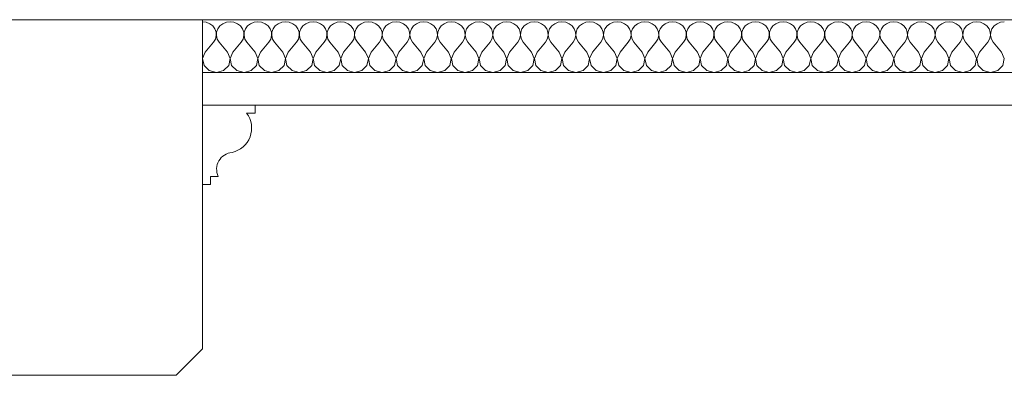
# Model space of a CAD drawing. Header units: millimetres. Extents: x -573548 to 674770, y -246895 to -89040.
# Tile 82 of 199: x 109420 to 110168, y -235947 to -235677. Entities that reach past the tile are written whole.
import ezdxf

# ---------------------------------------------------------------- set-up
doc = ezdxf.new("R2010")
doc.units = ezdxf.units.MM
for name, color, linetype, lineweight in [('belki sufitowe_Nr_pióra__41', 8, 'Continuous', 9), ('Nowe_Drawing & Figure_Nr_pióra__59', 8, 'Continuous', 9), ('Nowe_strop_Nr_pióra__59', 8, 'Continuous', 9), ('strop_Nr_pióra__41', 8, 'Continuous', 9)]:
    doc.layers.add(name, color=color, linetype=linetype, lineweight=lineweight)
doc.layers.add('Nowe_Drawing & Figure', color=7, linetype='Continuous')

# ---------------------------------------------------------------- blocks, each defined once
blk = doc.blocks.new('*X472', base_point=(477978.69, -104863.57))
at = {"layer": 'Nowe_Drawing & Figure', "color": 21, "linetype": 'Continuous', "lineweight": 13, "true_color": 0xffaaaa}
for p, q in [((504329.13, -73220.77), (504326.26, -73220.4)), ((504331.78, -73221.84), (504329.13, -73220.77)), ((504334.01, -73223.53), (504331.78, -73221.84)), ((504335.65, -73225.71), (504334.01, -73223.53)), ((504339.51, -73223.53), (504337.87, -73225.71)), ((504341.74, -73221.84), (504339.51, -73223.53)), ((504344.39, -73220.77), (504341.74, -73221.84)), ((504347.26, -73220.4), (504344.39, -73220.77)), ((504350.13, -73220.77), (504347.26, -73220.4)), ((504352.78, -73221.84), (504350.13, -73220.77)), ((504355.01, -73223.53), (504352.78, -73221.84)), ((504356.65, -73225.71), (504355.01, -73223.53)), ((504360.51, -73223.53), (504358.87, -73225.71)), ((504362.74, -73221.84), (504360.51, -73223.53)), ((504365.39, -73220.77), (504362.74, -73221.84)), ((504368.26, -73220.4), (504365.39, -73220.77)), ((504371.13, -73220.77), (504368.26, -73220.4)), ((504373.78, -73221.84), (504371.13, -73220.77)), ((504376.01, -73223.53), (504373.78, -73221.84)), ((504377.65, -73225.71), (504376.01, -73223.53)), ((504381.51, -73223.53), (504379.87, -73225.71)), ((504383.74, -73221.84), (504381.51, -73223.53)), ((504386.39, -73220.77), (504383.74, -73221.84)), ((504389.26, -73220.4), (504386.39, -73220.77)), ((504392.13, -73220.77), (504389.26, -73220.4)), ((504394.78, -73221.84), (504392.13, -73220.77)), ((504397.01, -73223.53), (504394.78, -73221.84)), ((504398.65, -73225.71), (504397.01, -73223.53)), ((504402.51, -73223.53), (504400.87, -73225.71)), ((504404.74, -73221.84), (504402.51, -73223.53)), ((504407.39, -73220.77), (504404.74, -73221.84)), ((504410.26, -73220.4), (504407.39, -73220.77)), ((504413.13, -73220.77), (504410.26, -73220.4)), ((504415.78, -73221.84), (504413.13, -73220.77)), ((504418.01, -73223.53), (504415.78, -73221.84)), ((504419.65, -73225.71), (504418.01, -73223.53)), ((504423.51, -73223.53), (504421.87, -73225.71)), ((504425.74, -73221.84), (504423.51, -73223.53)), ((504428.39, -73220.77), (504425.74, -73221.84)), ((504431.26, -73220.4), (504428.39, -73220.77)), ((504434.13, -73220.77), (504431.26, -73220.4)), ((504436.78, -73221.84), (504434.13, -73220.77)), ((504439.01, -73223.53), (504436.78, -73221.84)), ((504440.65, -73225.71), (504439.01, -73223.53)), ((504444.51, -73223.53), (504442.87, -73225.71)), ((504446.74, -73221.84), (504444.51, -73223.53)), ((504449.39, -73220.77), (504446.74, -73221.84)), ((504452.26, -73220.4), (504449.39, -73220.77)), ((504455.13, -73220.77), (504452.26, -73220.4)), ((504457.78, -73221.84), (504455.13, -73220.77)), ((504460.01, -73223.53), (504457.78, -73221.84)), ((504461.65, -73225.71), (504460.01, -73223.53)), ((504465.51, -73223.53), (504463.87, -73225.71)), ((504467.74, -73221.84), (504465.51, -73223.53)), ((504470.39, -73220.77), (504467.74, -73221.84)), ((504473.26, -73220.4), (504470.39, -73220.77)), ((504476.13, -73220.77), (504473.26, -73220.4)), ((504478.78, -73221.84), (504476.13, -73220.77)), ((504481.01, -73223.53), (504478.78, -73221.84)), ((504482.65, -73225.71), (504481.01, -73223.53)), ((504486.51, -73223.53), (504484.87, -73225.71)), ((504488.74, -73221.84), (504486.51, -73223.53)), ((504491.39, -73220.77), (504488.74, -73221.84)), ((504494.26, -73220.4), (504491.39, -73220.77)), ((504497.13, -73220.77), (504494.26, -73220.4)), ((504499.78, -73221.84), (504497.13, -73220.77)), ((504502.01, -73223.53), (504499.78, -73221.84)), ((504503.65, -73225.71), (504502.01, -73223.53)), ((504507.51, -73223.53), (504505.87, -73225.71)), ((504509.74, -73221.84), (504507.51, -73223.53)), ((504512.39, -73220.77), (504509.74, -73221.84)), ((504515.26, -73220.4), (504512.39, -73220.77)), ((504518.13, -73220.77), (504515.26, -73220.4)), ((504520.78, -73221.84), (504518.13, -73220.77)), ((504523.01, -73223.53), (504520.78, -73221.84)), ((504524.65, -73225.71), (504523.01, -73223.53)), ((504528.51, -73223.53), (504526.87, -73225.71)), ((504530.74, -73221.84), (504528.51, -73223.53)), ((504533.39, -73220.77), (504530.74, -73221.84)), ((504536.26, -73220.4), (504533.39, -73220.77)), ((504539.13, -73220.77), (504536.26, -73220.4)), ((504541.78, -73221.84), (504539.13, -73220.77)), ((504544.01, -73223.53), (504541.78, -73221.84)), ((504545.65, -73225.71), (504544.01, -73223.53)), ((504549.51, -73223.53), (504547.87, -73225.71)), ((504551.74, -73221.84), (504549.51, -73223.53)), ((504554.39, -73220.77), (504551.74, -73221.84)), ((504557.26, -73220.4), (504554.39, -73220.77)), ((504560.13, -73220.77), (504557.26, -73220.4)), ((504562.78, -73221.84), (504560.13, -73220.77)), ((504565.01, -73223.53), (504562.78, -73221.84)), ((504566.65, -73225.71), (504565.01, -73223.53)), ((504570.51, -73223.53), (504568.87, -73225.71)), ((504572.74, -73221.84), (504570.51, -73223.53)), ((504575.39, -73220.77), (504572.74, -73221.84)), ((504578.26, -73220.4), (504575.39, -73220.77)), ((504581.13, -73220.77), (504578.26, -73220.4)), ((504583.78, -73221.84), (504581.13, -73220.77)), ((504586.01, -73223.53), (504583.78, -73221.84)), ((504587.65, -73225.71), (504586.01, -73223.53)), ((504591.51, -73223.53), (504589.87, -73225.71)), ((504593.74, -73221.84), (504591.51, -73223.53)), ((504596.39, -73220.77), (504593.74, -73221.84)), ((504599.26, -73220.4), (504596.39, -73220.77)), ((504602.13, -73220.77), (504599.26, -73220.4)), ((504604.78, -73221.84), (504602.13, -73220.77)), ((504607.01, -73223.53), (504604.78, -73221.84)), ((504608.65, -73225.71), (504607.01, -73223.53)), ((504612.51, -73223.53), (504610.87, -73225.71)), ((504614.74, -73221.84), (504612.51, -73223.53)), ((504617.39, -73220.77), (504614.74, -73221.84)), ((504620.26, -73220.4), (504617.39, -73220.77)), ((504623.13, -73220.77), (504620.26, -73220.4)), ((504625.78, -73221.84), (504623.13, -73220.77)), ((504628.01, -73223.53), (504625.78, -73221.84)), ((504629.65, -73225.71), (504628.01, -73223.53)), ((504633.51, -73223.53), (504631.87, -73225.71)), ((504635.74, -73221.84), (504633.51, -73223.53)), ((504638.39, -73220.77), (504635.74, -73221.84)), ((504641.26, -73220.4), (504638.39, -73220.77)), ((504644.13, -73220.77), (504641.26, -73220.4)), ((504646.78, -73221.84), (504644.13, -73220.77)), ((504649.01, -73223.53), (504646.78, -73221.84)), ((504650.65, -73225.71), (504649.01, -73223.53)), ((504654.51, -73223.53), (504652.87, -73225.71)), ((504656.74, -73221.84), (504654.51, -73223.53)), ((504659.39, -73220.77), (504656.74, -73221.84)), ((504662.26, -73220.4), (504659.39, -73220.77)), ((504665.13, -73220.77), (504662.26, -73220.4)), ((504667.78, -73221.84), (504665.13, -73220.77)), ((504670.01, -73223.53), (504667.78, -73221.84)), ((504671.65, -73225.71), (504670.01, -73223.53)), ((504675.51, -73223.53), (504673.87, -73225.71)), ((504677.74, -73221.84), (504675.51, -73223.53)), ((504680.39, -73220.77), (504677.74, -73221.84)), ((504683.26, -73220.4), (504680.39, -73220.77)), ((504686.13, -73220.77), (504683.26, -73220.4)), ((504688.78, -73221.84), (504686.13, -73220.77)), ((504691.01, -73223.53), (504688.78, -73221.84)), ((504692.65, -73225.71), (504691.01, -73223.53)), ((504696.51, -73223.53), (504694.87, -73225.71)), ((504698.74, -73221.84), (504696.51, -73223.53)), ((504701.39, -73220.77), (504698.74, -73221.84)), ((504704.26, -73220.4), (504701.39, -73220.77)), ((504707.13, -73220.77), (504704.26, -73220.4)), ((504709.78, -73221.84), (504707.13, -73220.77)), ((504712.01, -73223.53), (504709.78, -73221.84)), ((504713.65, -73225.71), (504712.01, -73223.53)), ((504717.51, -73223.53), (504715.87, -73225.71)), ((504719.74, -73221.84), (504717.51, -73223.53)), ((504722.39, -73220.77), (504719.74, -73221.84)), ((504725.26, -73220.4), (504722.39, -73220.77)), ((504728.13, -73220.77), (504725.26, -73220.4)), ((504730.78, -73221.84), (504728.13, -73220.77)), ((504733.01, -73223.53), (504730.78, -73221.84)), ((504734.65, -73225.71), (504733.01, -73223.53)), ((504738.51, -73223.53), (504736.87, -73225.71)), ((504740.74, -73221.84), (504738.51, -73223.53)), ((504743.39, -73220.77), (504740.74, -73221.84)), ((504746.26, -73220.4), (504743.39, -73220.77)), ((504749.13, -73220.77), (504746.26, -73220.4)), ((504751.78, -73221.84), (504749.13, -73220.77)), ((504754.01, -73223.53), (504751.78, -73221.84)), ((504755.65, -73225.71), (504754.01, -73223.53)), ((504759.51, -73223.53), (504757.87, -73225.71)), ((504761.74, -73221.84), (504759.51, -73223.53)), ((504764.39, -73220.77), (504761.74, -73221.84)), ((504767.26, -73220.4), (504764.39, -73220.77)), ((504770.13, -73220.77), (504767.26, -73220.4)), ((504772.78, -73221.84), (504770.13, -73220.77)), ((504775.01, -73223.53), (504772.78, -73221.84)), ((504776.65, -73225.71), (504775.01, -73223.53)), ((504780.51, -73223.53), (504778.87, -73225.71)), ((504782.74, -73221.84), (504780.51, -73223.53)), ((504785.39, -73220.77), (504782.74, -73221.84)), ((504788.26, -73220.4), (504785.39, -73220.77)), ((504791.13, -73220.77), (504788.26, -73220.4)), ((504793.78, -73221.84), (504791.13, -73220.77)), ((504796.01, -73223.53), (504793.78, -73221.84)), ((504797.65, -73225.71), (504796.01, -73223.53)), ((504801.51, -73223.53), (504799.87, -73225.71)), ((504803.74, -73221.84), (504801.51, -73223.53)), ((504806.39, -73220.77), (504803.74, -73221.84)), ((504809.26, -73220.4), (504806.39, -73220.77)), ((504812.13, -73220.77), (504809.26, -73220.4)), ((504814.78, -73221.84), (504812.13, -73220.77)), ((504817.01, -73223.53), (504814.78, -73221.84)), ((504818.65, -73225.71), (504817.01, -73223.53)), ((504822.51, -73223.53), (504820.87, -73225.71)), ((504824.74, -73221.84), (504822.51, -73223.53)), ((504827.39, -73220.77), (504824.74, -73221.84)), ((504830.26, -73220.4), (504827.39, -73220.77)), ((504833.13, -73220.77), (504830.26, -73220.4)), ((504835.78, -73221.84), (504833.13, -73220.77)), ((504838.01, -73223.53), (504835.78, -73221.84)), ((504839.65, -73225.71), (504838.01, -73223.53)), ((504843.51, -73223.53), (504841.87, -73225.71)), ((504845.74, -73221.84), (504843.51, -73223.53)), ((504848.39, -73220.77), (504845.74, -73221.84)), ((504851.26, -73220.4), (504848.39, -73220.77)), ((504854.13, -73220.77), (504851.26, -73220.4)), ((504856.78, -73221.84), (504854.13, -73220.77)), ((504859.01, -73223.53), (504856.78, -73221.84)), ((504860.65, -73225.71), (504859.01, -73223.53)), ((504864.51, -73223.53), (504862.87, -73225.71)), ((504866.74, -73221.84), (504864.51, -73223.53)), ((504869.39, -73220.77), (504866.74, -73221.84)), ((504872.26, -73220.4), (504869.39, -73220.77)), ((504875.13, -73220.77), (504872.26, -73220.4)), ((504877.78, -73221.84), (504875.13, -73220.77)), ((504880.01, -73223.53), (504877.78, -73221.84)), ((504881.65, -73225.71), (504880.01, -73223.53)), ((504885.51, -73223.53), (504883.87, -73225.71)), ((504887.74, -73221.84), (504885.51, -73223.53)), ((504890.39, -73220.77), (504887.74, -73221.84)), ((504893.26, -73220.4), (504890.39, -73220.77)), ((504896.13, -73220.77), (504893.26, -73220.4)), ((504898.78, -73221.84), (504896.13, -73220.77)), ((504901.01, -73223.53), (504898.78, -73221.84)), ((504902.65, -73225.71), (504901.01, -73223.53)), ((504906.51, -73223.53), (504904.87, -73225.71)), ((504908.74, -73221.84), (504906.51, -73223.53)), ((504911.39, -73220.77), (504908.74, -73221.84)), ((504914.26, -73220.4), (504911.39, -73220.77)), ((504917.13, -73220.77), (504914.26, -73220.4)), ((504919.78, -73221.84), (504917.13, -73220.77)), ((504922.01, -73223.53), (504919.78, -73221.84)), ((504923.65, -73225.71), (504922.01, -73223.53)), ((504927.51, -73223.53), (504925.87, -73225.71)), ((504929.74, -73221.84), (504927.51, -73223.53)), ((504932.39, -73220.77), (504929.74, -73221.84)), ((504935.26, -73220.4), (504932.39, -73220.77)), ((504336.58, -73228.22), (504335.65, -73225.71)), ((504336.06, -73233.45), (504336.72, -73230.87)), ((504336.72, -73230.87), (504336.58, -73228.22)), ((504336.94, -73228.22), (504336.8, -73230.87)), ((504336.8, -73230.87), (504337.46, -73233.45)), ((504337.87, -73225.71), (504336.94, -73228.22)), ((504357.58, -73228.22), (504356.65, -73225.71)), ((504357.06, -73233.45), (504357.72, -73230.87)), ((504357.72, -73230.87), (504357.58, -73228.22)), ((504357.94, -73228.22), (504357.8, -73230.87)), ((504357.8, -73230.87), (504358.46, -73233.45)), ((504358.87, -73225.71), (504357.94, -73228.22)), ((504378.58, -73228.22), (504377.65, -73225.71)), ((504378.06, -73233.45), (504378.72, -73230.87)), ((504378.72, -73230.87), (504378.58, -73228.22)), ((504378.94, -73228.22), (504378.8, -73230.87)), ((504378.8, -73230.87), (504379.46, -73233.45)), ((504379.87, -73225.71), (504378.94, -73228.22)), ((504399.58, -73228.22), (504398.65, -73225.71)), ((504399.06, -73233.45), (504399.72, -73230.87)), ((504399.72, -73230.87), (504399.58, -73228.22)), ((504399.94, -73228.22), (504399.8, -73230.87)), ((504399.8, -73230.87), (504400.46, -73233.45)), ((504400.87, -73225.71), (504399.94, -73228.22)), ((504420.58, -73228.22), (504419.65, -73225.71)), ((504420.06, -73233.45), (504420.72, -73230.87)), ((504420.72, -73230.87), (504420.58, -73228.22)), ((504420.94, -73228.22), (504420.8, -73230.87)), ((504420.8, -73230.87), (504421.46, -73233.45)), ((504421.87, -73225.71), (504420.94, -73228.22)), ((504441.58, -73228.22), (504440.65, -73225.71)), ((504441.06, -73233.45), (504441.72, -73230.87)), ((504441.72, -73230.87), (504441.58, -73228.22)), ((504441.94, -73228.22), (504441.8, -73230.87)), ((504441.8, -73230.87), (504442.46, -73233.45)), ((504442.87, -73225.71), (504441.94, -73228.22)), ((504462.58, -73228.22), (504461.65, -73225.71)), ((504462.06, -73233.45), (504462.72, -73230.87)), ((504462.72, -73230.87), (504462.58, -73228.22)), ((504462.94, -73228.22), (504462.8, -73230.87)), ((504462.8, -73230.87), (504463.46, -73233.45)), ((504463.87, -73225.71), (504462.94, -73228.22)), ((504483.58, -73228.22), (504482.65, -73225.71)), ((504483.06, -73233.45), (504483.72, -73230.87)), ((504483.72, -73230.87), (504483.58, -73228.22)), ((504483.94, -73228.22), (504483.8, -73230.87)), ((504483.8, -73230.87), (504484.46, -73233.45)), ((504484.87, -73225.71), (504483.94, -73228.22)), ((504504.58, -73228.22), (504503.65, -73225.71)), ((504504.06, -73233.45), (504504.72, -73230.87)), ((504504.72, -73230.87), (504504.58, -73228.22)), ((504504.94, -73228.22), (504504.8, -73230.87)), ((504504.8, -73230.87), (504505.46, -73233.45)), ((504505.87, -73225.71), (504504.94, -73228.22)), ((504525.58, -73228.22), (504524.65, -73225.71)), ((504525.06, -73233.45), (504525.72, -73230.87)), ((504525.72, -73230.87), (504525.58, -73228.22)), ((504525.94, -73228.22), (504525.8, -73230.87)), ((504525.8, -73230.87), (504526.46, -73233.45)), ((504526.87, -73225.71), (504525.94, -73228.22)), ((504546.58, -73228.22), (504545.65, -73225.71)), ((504546.06, -73233.45), (504546.72, -73230.87)), ((504546.72, -73230.87), (504546.58, -73228.22)), ((504546.94, -73228.22), (504546.8, -73230.87)), ((504546.8, -73230.87), (504547.46, -73233.45)), ((504547.87, -73225.71), (504546.94, -73228.22)), ((504567.58, -73228.22), (504566.65, -73225.71)), ((504567.06, -73233.45), (504567.72, -73230.87)), ((504567.72, -73230.87), (504567.58, -73228.22)), ((504567.94, -73228.22), (504567.8, -73230.87)), ((504567.8, -73230.87), (504568.46, -73233.45)), ((504568.87, -73225.71), (504567.94, -73228.22)), ((504588.58, -73228.22), (504587.65, -73225.71)), ((504588.06, -73233.45), (504588.72, -73230.87)), ((504588.72, -73230.87), (504588.58, -73228.22)), ((504588.94, -73228.22), (504588.8, -73230.87)), ((504588.8, -73230.87), (504589.46, -73233.45)), ((504589.87, -73225.71), (504588.94, -73228.22)), ((504609.58, -73228.22), (504608.65, -73225.71)), ((504609.06, -73233.45), (504609.72, -73230.87)), ((504609.72, -73230.87), (504609.58, -73228.22)), ((504609.94, -73228.22), (504609.8, -73230.87)), ((504609.8, -73230.87), (504610.46, -73233.45)), ((504610.87, -73225.71), (504609.94, -73228.22)), ((504630.58, -73228.22), (504629.65, -73225.71)), ((504630.06, -73233.45), (504630.72, -73230.87)), ((504630.72, -73230.87), (504630.58, -73228.22)), ((504630.94, -73228.22), (504630.8, -73230.87)), ((504630.8, -73230.87), (504631.46, -73233.45)), ((504631.87, -73225.71), (504630.94, -73228.22)), ((504651.58, -73228.22), (504650.65, -73225.71)), ((504651.06, -73233.45), (504651.72, -73230.87)), ((504651.72, -73230.87), (504651.58, -73228.22)), ((504651.94, -73228.22), (504651.8, -73230.87)), ((504651.8, -73230.87), (504652.46, -73233.45)), ((504652.87, -73225.71), (504651.94, -73228.22)), ((504672.58, -73228.22), (504671.65, -73225.71)), ((504672.06, -73233.45), (504672.72, -73230.87)), ((504672.72, -73230.87), (504672.58, -73228.22)), ((504672.94, -73228.22), (504672.8, -73230.87)), ((504672.8, -73230.87), (504673.46, -73233.45)), ((504673.87, -73225.71), (504672.94, -73228.22)), ((504693.58, -73228.22), (504692.65, -73225.71)), ((504693.06, -73233.45), (504693.72, -73230.87)), ((504693.72, -73230.87), (504693.58, -73228.22)), ((504693.94, -73228.22), (504693.8, -73230.87)), ((504693.8, -73230.87), (504694.46, -73233.45)), ((504694.87, -73225.71), (504693.94, -73228.22)), ((504714.58, -73228.22), (504713.65, -73225.71)), ((504714.06, -73233.45), (504714.72, -73230.87)), ((504714.72, -73230.87), (504714.58, -73228.22)), ((504714.94, -73228.22), (504714.8, -73230.87)), ((504714.8, -73230.87), (504715.46, -73233.45)), ((504715.87, -73225.71), (504714.94, -73228.22)), ((504735.58, -73228.22), (504734.65, -73225.71)), ((504735.06, -73233.45), (504735.72, -73230.87)), ((504735.72, -73230.87), (504735.58, -73228.22)), ((504735.94, -73228.22), (504735.8, -73230.87)), ((504735.8, -73230.87), (504736.46, -73233.45)), ((504736.87, -73225.71), (504735.94, -73228.22)), ((504756.58, -73228.22), (504755.65, -73225.71)), ((504756.06, -73233.45), (504756.72, -73230.87)), ((504756.72, -73230.87), (504756.58, -73228.22)), ((504756.94, -73228.22), (504756.8, -73230.87)), ((504756.8, -73230.87), (504757.46, -73233.45)), ((504757.87, -73225.71), (504756.94, -73228.22)), ((504777.58, -73228.22), (504776.65, -73225.71)), ((504777.06, -73233.45), (504777.72, -73230.87)), ((504777.72, -73230.87), (504777.58, -73228.22)), ((504777.94, -73228.22), (504777.8, -73230.87)), ((504777.8, -73230.87), (504778.46, -73233.45)), ((504778.87, -73225.71), (504777.94, -73228.22)), ((504798.58, -73228.22), (504797.65, -73225.71)), ((504798.06, -73233.45), (504798.72, -73230.87)), ((504798.72, -73230.87), (504798.58, -73228.22)), ((504798.94, -73228.22), (504798.8, -73230.87)), ((504798.8, -73230.87), (504799.46, -73233.45)), ((504799.87, -73225.71), (504798.94, -73228.22)), ((504819.58, -73228.22), (504818.65, -73225.71)), ((504819.06, -73233.45), (504819.72, -73230.87)), ((504819.72, -73230.87), (504819.58, -73228.22)), ((504819.94, -73228.22), (504819.8, -73230.87)), ((504819.8, -73230.87), (504820.46, -73233.45)), ((504820.87, -73225.71), (504819.94, -73228.22)), ((504840.58, -73228.22), (504839.65, -73225.71)), ((504840.06, -73233.45), (504840.72, -73230.87)), ((504840.72, -73230.87), (504840.58, -73228.22)), ((504840.94, -73228.22), (504840.8, -73230.87)), ((504840.8, -73230.87), (504841.46, -73233.45)), ((504841.87, -73225.71), (504840.94, -73228.22)), ((504861.58, -73228.22), (504860.65, -73225.71)), ((504861.06, -73233.45), (504861.72, -73230.87)), ((504861.72, -73230.87), (504861.58, -73228.22)), ((504861.94, -73228.22), (504861.8, -73230.87)), ((504861.8, -73230.87), (504862.46, -73233.45)), ((504862.87, -73225.71), (504861.94, -73228.22)), ((504882.58, -73228.22), (504881.65, -73225.71)), ((504882.06, -73233.45), (504882.72, -73230.87)), ((504882.72, -73230.87), (504882.58, -73228.22)), ((504882.94, -73228.22), (504882.8, -73230.87)), ((504882.8, -73230.87), (504883.46, -73233.45)), ((504883.87, -73225.71), (504882.94, -73228.22)), ((504903.58, -73228.22), (504902.65, -73225.71)), ((504903.06, -73233.45), (504903.72, -73230.87)), ((504903.72, -73230.87), (504903.58, -73228.22)), ((504903.94, -73228.22), (504903.8, -73230.87)), ((504903.8, -73230.87), (504904.46, -73233.45)), ((504904.87, -73225.71), (504903.94, -73228.22)), ((504924.58, -73228.22), (504923.65, -73225.71)), ((504924.06, -73233.45), (504924.72, -73230.87)), ((504924.72, -73230.87), (504924.58, -73228.22)), ((504924.94, -73228.22), (504924.8, -73230.87)), ((504924.8, -73230.87), (504925.46, -73233.45)), ((504925.87, -73225.71), (504924.94, -73228.22)), ((504328.36, -73243.44), (504334.66, -73235.76)), ((504334.66, -73235.76), (504336.06, -73233.45)), ((504337.46, -73233.45), (504338.86, -73235.76)), ((504345.16, -73243.44), (504338.86, -73235.76)), ((504349.36, -73243.44), (504355.66, -73235.76)), ((504355.66, -73235.76), (504357.06, -73233.45)), ((504358.46, -73233.45), (504359.86, -73235.76)), ((504366.16, -73243.44), (504359.86, -73235.76)), ((504370.36, -73243.44), (504376.66, -73235.76)), ((504376.66, -73235.76), (504378.06, -73233.45)), ((504379.46, -73233.45), (504380.86, -73235.76)), ((504387.16, -73243.44), (504380.86, -73235.76)), ((504391.36, -73243.44), (504397.66, -73235.76)), ((504397.66, -73235.76), (504399.06, -73233.45)), ((504400.46, -73233.45), (504401.86, -73235.76)), ((504408.16, -73243.44), (504401.86, -73235.76)), ((504412.36, -73243.44), (504418.66, -73235.76)), ((504418.66, -73235.76), (504420.06, -73233.45)), ((504421.46, -73233.45), (504422.86, -73235.76)), ((504429.16, -73243.44), (504422.86, -73235.76)), ((504433.36, -73243.44), (504439.66, -73235.76)), ((504439.66, -73235.76), (504441.06, -73233.45)), ((504442.46, -73233.45), (504443.86, -73235.76)), ((504450.16, -73243.44), (504443.86, -73235.76)), ((504454.36, -73243.44), (504460.66, -73235.76)), ((504460.66, -73235.76), (504462.06, -73233.45)), ((504463.46, -73233.45), (504464.86, -73235.76)), ((504471.16, -73243.44), (504464.86, -73235.76)), ((504475.36, -73243.44), (504481.66, -73235.76)), ((504481.66, -73235.76), (504483.06, -73233.45)), ((504484.46, -73233.45), (504485.86, -73235.76)), ((504492.16, -73243.44), (504485.86, -73235.76)), ((504496.36, -73243.44), (504502.66, -73235.76)), ((504502.66, -73235.76), (504504.06, -73233.45)), ((504505.46, -73233.45), (504506.86, -73235.76)), ((504513.16, -73243.44), (504506.86, -73235.76)), ((504517.36, -73243.44), (504523.66, -73235.76)), ((504523.66, -73235.76), (504525.06, -73233.45)), ((504526.46, -73233.45), (504527.86, -73235.76)), ((504534.16, -73243.44), (504527.86, -73235.76)), ((504538.36, -73243.44), (504544.66, -73235.76)), ((504544.66, -73235.76), (504546.06, -73233.45)), ((504547.46, -73233.45), (504548.86, -73235.76)), ((504555.16, -73243.44), (504548.86, -73235.76)), ((504559.36, -73243.44), (504565.66, -73235.76)), ((504565.66, -73235.76), (504567.06, -73233.45)), ((504568.46, -73233.45), (504569.86, -73235.76)), ((504576.16, -73243.44), (504569.86, -73235.76)), ((504580.36, -73243.44), (504586.66, -73235.76)), ((504586.66, -73235.76), (504588.06, -73233.45)), ((504589.46, -73233.45), (504590.86, -73235.76)), ((504597.16, -73243.44), (504590.86, -73235.76)), ((504601.36, -73243.44), (504607.66, -73235.76)), ((504607.66, -73235.76), (504609.06, -73233.45)), ((504610.46, -73233.45), (504611.86, -73235.76)), ((504618.16, -73243.44), (504611.86, -73235.76)), ((504622.36, -73243.44), (504628.66, -73235.76)), ((504628.66, -73235.76), (504630.06, -73233.45)), ((504631.46, -73233.45), (504632.86, -73235.76)), ((504639.16, -73243.44), (504632.86, -73235.76)), ((504643.36, -73243.44), (504649.66, -73235.76)), ((504649.66, -73235.76), (504651.06, -73233.45)), ((504652.46, -73233.45), (504653.86, -73235.76)), ((504660.16, -73243.44), (504653.86, -73235.76)), ((504664.36, -73243.44), (504670.66, -73235.76)), ((504670.66, -73235.76), (504672.06, -73233.45)), ((504673.46, -73233.45), (504674.86, -73235.76)), ((504681.16, -73243.44), (504674.86, -73235.76)), ((504685.36, -73243.44), (504691.66, -73235.76)), ((504691.66, -73235.76), (504693.06, -73233.45)), ((504694.46, -73233.45), (504695.86, -73235.76)), ((504702.16, -73243.44), (504695.86, -73235.76)), ((504706.36, -73243.44), (504712.66, -73235.76)), ((504712.66, -73235.76), (504714.06, -73233.45)), ((504715.46, -73233.45), (504716.86, -73235.76)), ((504723.16, -73243.44), (504716.86, -73235.76)), ((504727.36, -73243.44), (504733.66, -73235.76)), ((504733.66, -73235.76), (504735.06, -73233.45)), ((504736.46, -73233.45), (504737.86, -73235.76)), ((504744.16, -73243.44), (504737.86, -73235.76)), ((504748.36, -73243.44), (504754.66, -73235.76)), ((504754.66, -73235.76), (504756.06, -73233.45)), ((504757.46, -73233.45), (504758.86, -73235.76)), ((504765.16, -73243.44), (504758.86, -73235.76)), ((504769.36, -73243.44), (504775.66, -73235.76)), ((504775.66, -73235.76), (504777.06, -73233.45)), ((504778.46, -73233.45), (504779.86, -73235.76)), ((504786.16, -73243.44), (504779.86, -73235.76)), ((504790.36, -73243.44), (504796.66, -73235.76)), ((504796.66, -73235.76), (504798.06, -73233.45)), ((504799.46, -73233.45), (504800.86, -73235.76)), ((504807.16, -73243.44), (504800.86, -73235.76)), ((504811.36, -73243.44), (504817.66, -73235.76)), ((504817.66, -73235.76), (504819.06, -73233.45)), ((504820.46, -73233.45), (504821.86, -73235.76)), ((504828.16, -73243.44), (504821.86, -73235.76)), ((504832.36, -73243.44), (504838.66, -73235.76)), ((504838.66, -73235.76), (504840.06, -73233.45)), ((504841.46, -73233.45), (504842.86, -73235.76)), ((504849.16, -73243.44), (504842.86, -73235.76)), ((504853.36, -73243.44), (504859.66, -73235.76)), ((504859.66, -73235.76), (504861.06, -73233.45)), ((504862.46, -73233.45), (504863.86, -73235.76)), ((504870.16, -73243.44), (504863.86, -73235.76)), ((504874.36, -73243.44), (504880.66, -73235.76)), ((504880.66, -73235.76), (504882.06, -73233.45)), ((504883.46, -73233.45), (504884.86, -73235.76)), ((504891.16, -73243.44), (504884.86, -73235.76)), ((504895.36, -73243.44), (504901.66, -73235.76)), ((504901.66, -73235.76), (504903.06, -73233.45)), ((504904.46, -73233.45), (504905.86, -73235.76)), ((504912.16, -73243.44), (504905.86, -73235.76)), ((504916.36, -73243.44), (504922.66, -73235.76)), ((504922.66, -73235.76), (504924.06, -73233.45)), ((504925.46, -73233.45), (504926.86, -73235.76)), ((504933.16, -73243.44), (504926.86, -73235.76)), ((504328.36, -73243.44), (504326.3, -73248.34)), ((504347.22, -73248.34), (504345.16, -73243.44)), ((504349.36, -73243.44), (504347.3, -73248.34)), ((504368.22, -73248.34), (504366.16, -73243.44)), ((504370.36, -73243.44), (504368.3, -73248.34)), ((504389.22, -73248.34), (504387.16, -73243.44)), ((504391.36, -73243.44), (504389.3, -73248.34)), ((504410.22, -73248.34), (504408.16, -73243.44)), ((504412.36, -73243.44), (504410.3, -73248.34)), ((504431.22, -73248.34), (504429.16, -73243.44)), ((504433.36, -73243.44), (504431.3, -73248.34)), ((504452.22, -73248.34), (504450.16, -73243.44)), ((504454.36, -73243.44), (504452.3, -73248.34)), ((504473.22, -73248.34), (504471.16, -73243.44)), ((504475.36, -73243.44), (504473.3, -73248.34)), ((504494.22, -73248.34), (504492.16, -73243.44)), ((504496.36, -73243.44), (504494.3, -73248.34)), ((504515.22, -73248.34), (504513.16, -73243.44)), ((504517.36, -73243.44), (504515.3, -73248.34)), ((504536.22, -73248.34), (504534.16, -73243.44)), ((504538.36, -73243.44), (504536.3, -73248.34)), ((504557.22, -73248.34), (504555.16, -73243.44)), ((504559.36, -73243.44), (504557.3, -73248.34)), ((504578.22, -73248.34), (504576.16, -73243.44)), ((504580.36, -73243.44), (504578.3, -73248.34)), ((504599.22, -73248.34), (504597.16, -73243.44)), ((504601.36, -73243.44), (504599.3, -73248.34)), ((504620.22, -73248.34), (504618.16, -73243.44)), ((504622.36, -73243.44), (504620.3, -73248.34)), ((504641.22, -73248.34), (504639.16, -73243.44)), ((504643.36, -73243.44), (504641.3, -73248.34)), ((504662.22, -73248.34), (504660.16, -73243.44)), ((504664.36, -73243.44), (504662.3, -73248.34)), ((504683.22, -73248.34), (504681.16, -73243.44)), ((504685.36, -73243.44), (504683.3, -73248.34)), ((504704.22, -73248.34), (504702.16, -73243.44)), ((504706.36, -73243.44), (504704.3, -73248.34)), ((504725.22, -73248.34), (504723.16, -73243.44)), ((504727.36, -73243.44), (504725.3, -73248.34)), ((504746.22, -73248.34), (504744.16, -73243.44)), ((504748.36, -73243.44), (504746.3, -73248.34)), ((504767.22, -73248.34), (504765.16, -73243.44)), ((504769.36, -73243.44), (504767.3, -73248.34)), ((504788.22, -73248.34), (504786.16, -73243.44)), ((504790.36, -73243.44), (504788.3, -73248.34)), ((504809.22, -73248.34), (504807.16, -73243.44)), ((504811.36, -73243.44), (504809.3, -73248.34)), ((504830.22, -73248.34), (504828.16, -73243.44)), ((504832.36, -73243.44), (504830.3, -73248.34)), ((504851.22, -73248.34), (504849.16, -73243.44)), ((504853.36, -73243.44), (504851.3, -73248.34)), ((504872.22, -73248.34), (504870.16, -73243.44)), ((504874.36, -73243.44), (504872.3, -73248.34)), ((504893.22, -73248.34), (504891.16, -73243.44)), ((504895.36, -73243.44), (504893.3, -73248.34)), ((504914.22, -73248.34), (504912.16, -73243.44)), ((504916.36, -73243.44), (504914.3, -73248.34)), ((504935.22, -73248.34), (504933.16, -73243.44)), ((504326.3, -73248.34), (504327.37, -73253.5)), ((504327.37, -73253.5), (504331.24, -73257.37)), ((504342.28, -73257.37), (504346.15, -73253.5)), ((504346.15, -73253.5), (504347.22, -73248.34)), ((504347.3, -73248.34), (504348.37, -73253.5)), ((504348.37, -73253.5), (504352.24, -73257.37)), ((504363.28, -73257.37), (504367.15, -73253.5)), ((504367.15, -73253.5), (504368.22, -73248.34)), ((504368.3, -73248.34), (504369.37, -73253.5)), ((504369.37, -73253.5), (504373.24, -73257.37)), ((504384.28, -73257.37), (504388.15, -73253.5)), ((504388.15, -73253.5), (504389.22, -73248.34)), ((504389.3, -73248.34), (504390.37, -73253.5)), ((504390.37, -73253.5), (504394.24, -73257.37)), ((504405.28, -73257.37), (504409.15, -73253.5)), ((504409.15, -73253.5), (504410.22, -73248.34)), ((504410.3, -73248.34), (504411.37, -73253.5)), ((504411.37, -73253.5), (504415.24, -73257.37)), ((504426.28, -73257.37), (504430.15, -73253.5)), ((504430.15, -73253.5), (504431.22, -73248.34)), ((504431.3, -73248.34), (504432.37, -73253.5)), ((504432.37, -73253.5), (504436.24, -73257.37)), ((504447.28, -73257.37), (504451.15, -73253.5)), ((504451.15, -73253.5), (504452.22, -73248.34)), ((504452.3, -73248.34), (504453.37, -73253.5)), ((504453.37, -73253.5), (504457.24, -73257.37)), ((504468.28, -73257.37), (504472.15, -73253.5)), ((504472.15, -73253.5), (504473.22, -73248.34)), ((504473.3, -73248.34), (504474.37, -73253.5)), ((504474.37, -73253.5), (504478.24, -73257.37)), ((504489.28, -73257.37), (504493.15, -73253.5)), ((504493.15, -73253.5), (504494.22, -73248.34)), ((504494.3, -73248.34), (504495.37, -73253.5)), ((504495.37, -73253.5), (504499.24, -73257.37)), ((504510.28, -73257.37), (504514.15, -73253.5)), ((504514.15, -73253.5), (504515.22, -73248.34)), ((504515.3, -73248.34), (504516.37, -73253.5)), ((504516.37, -73253.5), (504520.24, -73257.37)), ((504531.28, -73257.37), (504535.15, -73253.5)), ((504535.15, -73253.5), (504536.22, -73248.34)), ((504536.3, -73248.34), (504537.37, -73253.5)), ((504537.37, -73253.5), (504541.24, -73257.37)), ((504552.28, -73257.37), (504556.15, -73253.5)), ((504556.15, -73253.5), (504557.22, -73248.34)), ((504557.3, -73248.34), (504558.37, -73253.5)), ((504558.37, -73253.5), (504562.24, -73257.37)), ((504573.28, -73257.37), (504577.15, -73253.5)), ((504577.15, -73253.5), (504578.22, -73248.34)), ((504578.3, -73248.34), (504579.37, -73253.5)), ((504579.37, -73253.5), (504583.24, -73257.37)), ((504594.28, -73257.37), (504598.15, -73253.5)), ((504598.15, -73253.5), (504599.22, -73248.34)), ((504599.3, -73248.34), (504600.37, -73253.5)), ((504600.37, -73253.5), (504604.24, -73257.37)), ((504615.28, -73257.37), (504619.15, -73253.5)), ((504619.15, -73253.5), (504620.22, -73248.34)), ((504620.3, -73248.34), (504621.37, -73253.5)), ((504621.37, -73253.5), (504625.24, -73257.37)), ((504636.28, -73257.37), (504640.15, -73253.5)), ((504640.15, -73253.5), (504641.22, -73248.34)), ((504641.3, -73248.34), (504642.37, -73253.5)), ((504642.37, -73253.5), (504646.24, -73257.37)), ((504657.28, -73257.37), (504661.15, -73253.5)), ((504661.15, -73253.5), (504662.22, -73248.34)), ((504662.3, -73248.34), (504663.37, -73253.5)), ((504663.37, -73253.5), (504667.24, -73257.37)), ((504678.28, -73257.37), (504682.15, -73253.5)), ((504682.15, -73253.5), (504683.22, -73248.34)), ((504683.3, -73248.34), (504684.37, -73253.5)), ((504684.37, -73253.5), (504688.24, -73257.37)), ((504699.28, -73257.37), (504703.15, -73253.5)), ((504703.15, -73253.5), (504704.22, -73248.34)), ((504704.3, -73248.34), (504705.37, -73253.5)), ((504705.37, -73253.5), (504709.24, -73257.37)), ((504720.28, -73257.37), (504724.15, -73253.5)), ((504724.15, -73253.5), (504725.22, -73248.34)), ((504725.3, -73248.34), (504726.37, -73253.5)), ((504726.37, -73253.5), (504730.24, -73257.37)), ((504741.28, -73257.37), (504745.15, -73253.5)), ((504745.15, -73253.5), (504746.22, -73248.34)), ((504746.3, -73248.34), (504747.37, -73253.5)), ((504747.37, -73253.5), (504751.24, -73257.37)), ((504762.28, -73257.37), (504766.15, -73253.5)), ((504766.15, -73253.5), (504767.22, -73248.34)), ((504767.3, -73248.34), (504768.37, -73253.5)), ((504768.37, -73253.5), (504772.24, -73257.37)), ((504783.28, -73257.37), (504787.15, -73253.5)), ((504787.15, -73253.5), (504788.22, -73248.34)), ((504788.3, -73248.34), (504789.37, -73253.5)), ((504789.37, -73253.5), (504793.24, -73257.37)), ((504804.28, -73257.37), (504808.15, -73253.5)), ((504808.15, -73253.5), (504809.22, -73248.34)), ((504809.3, -73248.34), (504810.37, -73253.5)), ((504810.37, -73253.5), (504814.24, -73257.37)), ((504825.28, -73257.37), (504829.15, -73253.5)), ((504829.15, -73253.5), (504830.22, -73248.34)), ((504830.3, -73248.34), (504831.37, -73253.5)), ((504831.37, -73253.5), (504835.24, -73257.37)), ((504846.28, -73257.37), (504850.15, -73253.5)), ((504850.15, -73253.5), (504851.22, -73248.34)), ((504851.3, -73248.34), (504852.37, -73253.5)), ((504852.37, -73253.5), (504856.24, -73257.37)), ((504867.28, -73257.37), (504871.15, -73253.5)), ((504871.15, -73253.5), (504872.22, -73248.34)), ((504872.3, -73248.34), (504873.37, -73253.5)), ((504873.37, -73253.5), (504877.24, -73257.37)), ((504888.28, -73257.37), (504892.15, -73253.5)), ((504892.15, -73253.5), (504893.22, -73248.34)), ((504893.3, -73248.34), (504894.37, -73253.5)), ((504894.37, -73253.5), (504898.24, -73257.37)), ((504909.28, -73257.37), (504913.15, -73253.5)), ((504913.15, -73253.5), (504914.22, -73248.34)), ((504914.3, -73248.34), (504915.37, -73253.5)), ((504915.37, -73253.5), (504919.24, -73257.37)), ((504930.28, -73257.37), (504934.15, -73253.5)), ((504934.15, -73253.5), (504935.22, -73248.34)), ((504331.24, -73257.37), (504336.76, -73258.8)), ((504336.76, -73258.8), (504342.28, -73257.37)), ((504352.24, -73257.37), (504357.76, -73258.8)), ((504357.76, -73258.8), (504363.28, -73257.37)), ((504373.24, -73257.37), (504378.76, -73258.8)), ((504378.76, -73258.8), (504384.28, -73257.37)), ((504394.24, -73257.37), (504399.76, -73258.8)), ((504399.76, -73258.8), (504405.28, -73257.37)), ((504415.24, -73257.37), (504420.76, -73258.8)), ((504420.76, -73258.8), (504426.28, -73257.37)), ((504436.24, -73257.37), (504441.76, -73258.8)), ((504441.76, -73258.8), (504447.28, -73257.37)), ((504457.24, -73257.37), (504462.76, -73258.8)), ((504462.76, -73258.8), (504468.28, -73257.37)), ((504478.24, -73257.37), (504483.76, -73258.8)), ((504483.76, -73258.8), (504489.28, -73257.37)), ((504499.24, -73257.37), (504504.76, -73258.8)), ((504504.76, -73258.8), (504510.28, -73257.37)), ((504520.24, -73257.37), (504525.76, -73258.8)), ((504525.76, -73258.8), (504531.28, -73257.37)), ((504541.24, -73257.37), (504546.76, -73258.8)), ((504546.76, -73258.8), (504552.28, -73257.37)), ((504562.24, -73257.37), (504567.76, -73258.8)), ((504567.76, -73258.8), (504573.28, -73257.37)), ((504583.24, -73257.37), (504588.76, -73258.8)), ((504588.76, -73258.8), (504594.28, -73257.37)), ((504604.24, -73257.37), (504609.76, -73258.8)), ((504609.76, -73258.8), (504615.28, -73257.37)), ((504625.24, -73257.37), (504630.76, -73258.8)), ((504630.76, -73258.8), (504636.28, -73257.37)), ((504646.24, -73257.37), (504651.76, -73258.8)), ((504651.76, -73258.8), (504657.28, -73257.37)), ((504667.24, -73257.37), (504672.76, -73258.8)), ((504672.76, -73258.8), (504678.28, -73257.37)), ((504688.24, -73257.37), (504693.76, -73258.8)), ((504693.76, -73258.8), (504699.28, -73257.37)), ((504709.24, -73257.37), (504714.76, -73258.8)), ((504714.76, -73258.8), (504720.28, -73257.37)), ((504730.24, -73257.37), (504735.76, -73258.8)), ((504735.76, -73258.8), (504741.28, -73257.37)), ((504751.24, -73257.37), (504756.76, -73258.8)), ((504756.76, -73258.8), (504762.28, -73257.37)), ((504772.24, -73257.37), (504777.76, -73258.8)), ((504777.76, -73258.8), (504783.28, -73257.37)), ((504793.24, -73257.37), (504798.76, -73258.8)), ((504798.76, -73258.8), (504804.28, -73257.37)), ((504814.24, -73257.37), (504819.76, -73258.8)), ((504819.76, -73258.8), (504825.28, -73257.37)), ((504835.24, -73257.37), (504840.76, -73258.8)), ((504840.76, -73258.8), (504846.28, -73257.37)), ((504856.24, -73257.37), (504861.76, -73258.8)), ((504861.76, -73258.8), (504867.28, -73257.37)), ((504877.24, -73257.37), (504882.76, -73258.8)), ((504882.76, -73258.8), (504888.28, -73257.37)), ((504898.24, -73257.37), (504903.76, -73258.8)), ((504903.76, -73258.8), (504909.28, -73257.37)), ((504919.24, -73257.37), (504924.76, -73258.8)), ((504924.76, -73258.8), (504930.28, -73257.37))]:
    blk.add_line(p, q, dxfattribs=at)
blk = doc.blocks.new('Wypełnienie_47_1', base_point=(477978.69, -104863.57))
at = {"layer": 'Nowe_Drawing & Figure', "color": 21, "linetype": 'Continuous', "lineweight": 13, "true_color": 0xffaaaa}
blk.add_blockref('*X472', (477978.69, -104863.57), dxfattribs=at)
blk = doc.blocks.new('A$C685D2BB2')
at = {"layer": 'belki sufitowe_Nr_pióra__41'}
blk.add_lwpolyline([(31378.46, 10947.29), (31398.46, 10967.29), (31398.46, 11217.29), (31228.46, 11217.29), (31228.46, 10967.29), (31248.46, 10947.29)], close=True, dxfattribs=at)
blk.add_lwpolyline([(31398.46, 11152.29), (31438.46, 11152.29), (31438.46, 11146.29), (31431.92, 11146.29, -0.549198), (31420.83, 11116.56, 0.516526), (31410.33, 11098.29), (31404.46, 11098.29), (31404.46, 11092.29), (31398.46, 11092.29)], format="xyb", close=True, dxfattribs=at)
at = {"layer": 'Nowe_strop_Nr_pióra__59'}
blk.add_line((24142.67, 11217.29), (40004.42, 11217.29), dxfattribs=at)
at = {"layer": 'strop_Nr_pióra__41'}
for p, q in [((31398.46, 11177.29), (32694.94, 11177.29)), ((31398.46, 11152.29), (32694.94, 11152.29))]:
    blk.add_line(p, q, dxfattribs=at)
at = {"layer": 'Nowe_Drawing & Figure_Nr_pióra__59'}
blk.add_blockref('Wypełnienie_47_1', (5050.88, -20427.48), dxfattribs=at)

msp = doc.modelspace()

# ---------------------------------------------------------------- block references
at = {"color": 150}
msp.add_blockref('A$C685D2BB2', (78160.45, -246894.58), dxfattribs=at)

doc.saveas('drawing.dxf')
